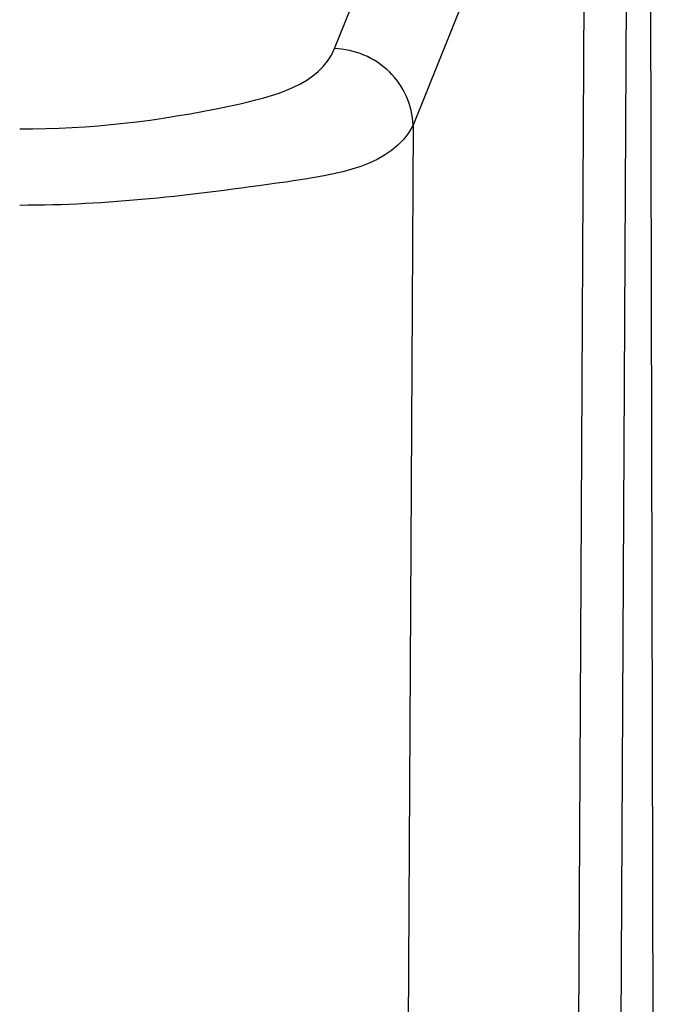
# Paper-space layout 'Sheet' of a CAD drawing. Header units: inches. Extents: x 0.2 to 10.8, y 0.2 to 8.3.
# Tile 73 of 256: x 3.682 to 3.799, y 1.814 to 1.993. Entities that reach past the tile are written whole.
import ezdxf

# ---------------------------------------------------------------- set-up
doc = ezdxf.new("R2010")
doc.units = ezdxf.units.IN
doc.header["$MEASUREMENT"] = 0
doc.layers.get('0').update_dxf_attribs({"lineweight": 5})

psp = doc.layouts.new('Sheet')

# ---------------------------------------------------------------- linework, layer by layer
at = {"color": 0, "linetype": 'ByBlock', "lineweight": -3}
for p, q in [((3.798885, 1.210671), (3.796686, 2.111123)), ((3.739379, 1.987776), (3.769525, 2.062565)), ((3.78838, 1.213931), (3.79289, 2.058091)), ((3.785073, 2.051714), (3.753687, 1.973846)), ((3.785073, 2.051714), (3.780613, 1.216882)), ((3.753687, 1.973846), (3.74982, 1.264767))]:
    psp.add_line(p, q, dxfattribs=at)
for points, knots in [([(3.68207, 1.973154), (3.695043, 1.973154), (3.713213, 1.975146), (3.736722, 1.981188), (3.739379, 1.987776)], [0, 0, 0, 0, 0.6461677, 1, 1, 1, 1]), ([(3.753687, 1.973846), (3.753594, 1.977382), (3.750327, 1.984671), (3.742995, 1.987666), (3.739379, 1.987776)], [0, 0, 0, 0, 0.494359, 1, 1, 1, 1]), ([(3.753687, 1.973846), (3.7499, 1.966279), (3.720365, 1.961895), (3.698281, 1.959206), (3.68207, 1.959223)], [0, 0, 0, 0, 0.3429495, 1, 1, 1, 1])]:
    psp.add_open_spline(points, degree=3, knots=knots, dxfattribs=at)

doc.saveas('drawing.dxf')
